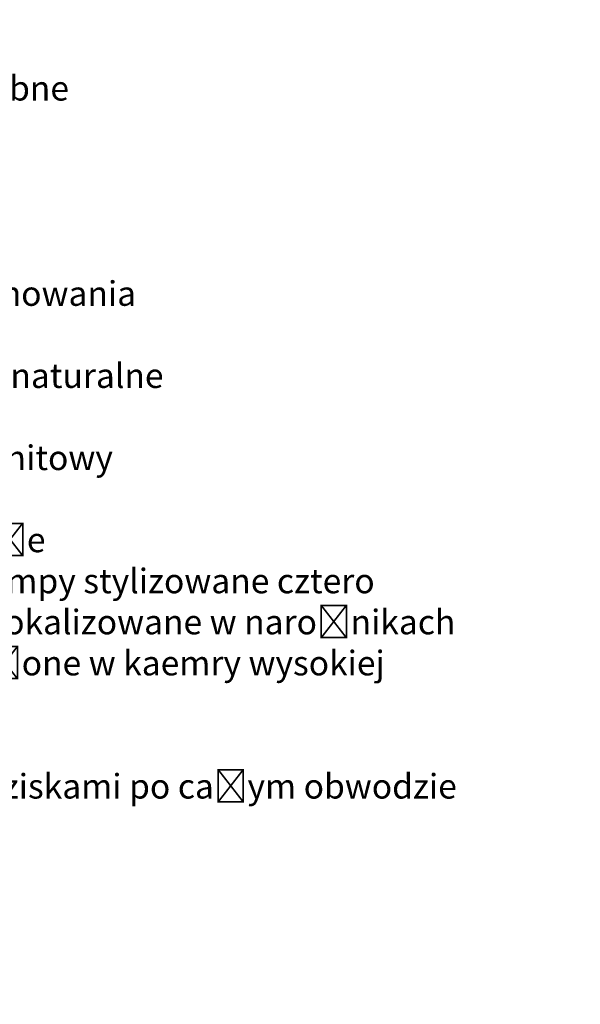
# Model space of a CAD drawing. Extents: x 6601440 to 6601733, y 5738487 to 5738717.
# Tile 128 of 129: x 6601705 to 6601715, y 5738613 to 5738630. Entities that reach past the tile are written whole.
import ezdxf

# ---------------------------------------------------------------- set-up
doc = ezdxf.new("R2010")
doc.units = 0
doc.layers.get('0').update_dxf_attribs({"linetype": 'CONTINUOUS'})
doc.styles.get("Standard").update_dxf_attribs({"font": 'arial.ttf'})

msp = doc.modelspace()

# ---------------------------------------------------------------- texts
at = {"color": 7, "linetype": 'ByBlock', "lineweight": 25, "insert": (6601698.16747, 5738647.77831), "char_height": 0.43008, "attachment_point": 1}
msp.add_mtext_dynamic_manual_height_columns('{\\fArial|b0|i0|c238|p34;granice opracowania A-G\\P\\PBudnek Collegium Anatomicum\\P\\PNawierzchnia z płyt betonowych, ażurowych - wypełnienie \\Pziemia i trawa.\\P\\PNawierzchnia miejsca postojowego- kostka betnowa 8cm\\P\\PNawierzchnia miejsca postojowego- geokrata- wypełnienie\\Pziemia i trawa\\P\\PNawierzchnia wewnatrz parku kieszonkowego- kamień\\Pnaturalny\\P\\PNawierzchnia wewnatrz parku kieszonkowego- trawa\\P\\P\\PDrzewa liściaste - donica drewniana\\P\\P\\P\\PDrzewa liściaste wysokie\\P\\P\\P\\PKrzewy niskie, trawe ozdobne\\P\\PŻywopłot\\P\\P\\PDrzewa istniejące do zachowania\\P\\PŁawki parkowe - drewno naturalne\\P\\PSzachy parkowe - blat granitowy\\P\\PKosze na śmieci- okrągłe\\POświetlenie parkowe - lampy stylizowane cztero\\Pi dwupunktowe. Lampy zlokalizowane w narożnikach \\Pparkingu i parku wyposażone w kaemry wysokiej \\Prozdzielczości\\P\\P Fontanna parkowa z siedziskami po całym obwodzie\\P\\P\\P\\P\\PWiata rowerowa}', width=23.7484419, gutter_width=8.16087, heights=[-34.97876], dxfattribs=at)

doc.saveas('drawing.dxf')
